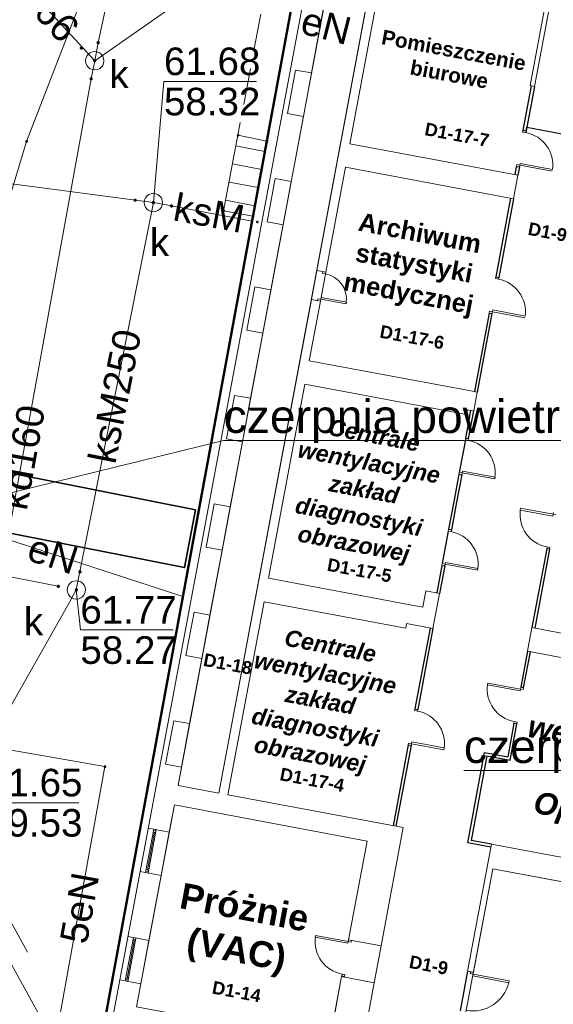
# Model space of a CAD drawing. Header units: millimetres. Extents: x 6421400 to 6424255, y 5791334 to 5793836.
# Tile 39 of 101: x 6422723 to 6422738, y 5792850 to 5792876. Entities that reach past the tile are written whole.
import ezdxf
from ezdxf.enums import TextEntityAlignment as Align

# ---------------------------------------------------------------- set-up
doc = ezdxf.new("R2010")
doc.units = ezdxf.units.MM
doc.linetypes.add('PRZER2-1', pattern=[1.5, 1, -0.5])
doc.layers.get('0').update_dxf_attribs({"color": 252})
for name, color, linetype, lineweight in [('GESBLO', 252, 'Continuous', 18), ('GESBZO', 7, 'Continuous', 35), ('GESSCH', 252, 'Continuous', 18), ('GSLKOC', 252, 'Continuous', 18), ('GSPPRB', 252, 'Continuous', 18), ('GTGTXT_O', 252, 'Continuous', 18), ('GULENN', 252, 'Continuous', 18), ('GULENN_O', 252, 'Continuous', 18), ('GULIOR', 252, 'Continuous', 25), ('GULKDP', 252, 'Continuous', 18), ('GULKDP_O', 252, 'Continuous', 18), ('GULKSP', 252, 'Continuous', 18), ('GULKSP_O', 252, 'Continuous', 18), ('GUPKSD', 252, 'Continuous', 18), ('GUPKSD_O', 252, 'Continuous', 18)]:
    doc.layers.add(name, color=color, linetype=linetype, lineweight=lineweight)
for name, color, linetype in [('GUPKSH', 252, 'Continuous'), ('GUPKSH_O', 252, 'Continuous'), ('xref', 252, 'Continuous')]:
    doc.layers.add(name, color=color, linetype=linetype)
doc.styles.add('Arial', font='arial.ttf')
doc.styles.add('GENERATED_STYLE_6', font='arialbd.ttf')

# ---------------------------------------------------------------- blocks, each defined once
blk = doc.blocks.new('GUPKSH1')
blk.add_hatch(color=0).paths.add_polyline_path([(0, 0.045), (-0.011647, 0.043467), (-0.0225, 0.038971), (-0.03182, 0.03182), (-0.038971, 0.0225), (-0.043467, 0.011647), (-0.045, 0), (-0.043467, -0.011647), (-0.038971, -0.0225), (-0.03182, -0.03182), (-0.0225, -0.038971), (-0.011647, -0.043467), (0, -0.045), (0.011647, -0.043467), (0.0225, -0.038971), (0.03182, -0.03182), (0.038971, -0.0225), (0.043467, -0.011647), (0.045, 0), (0.043467, 0.011647), (0.038971, 0.0225), (0.03182, 0.03182), (0.0225, 0.038971), (0.011647, 0.043467)])
blk = doc.blocks.new('GUPKSD1_1')
at = {"color": 0}
blk.add_lwpolyline([(0.25, 0), (0.241481, -0.064705), (0.216506, -0.125), (0.176777, -0.176777), (0.125, -0.216506), (0.064705, -0.241481), (0, -0.25), (-0.064705, -0.241481), (-0.125, -0.216506), (-0.176777, -0.176777), (-0.216506, -0.125), (-0.241481, -0.064705), (-0.25, 0), (-0.241481, 0.064705), (-0.216506, 0.125), (-0.176777, 0.176777), (-0.125, 0.216506), (-0.064705, 0.241481), (0, 0.25), (0.064705, 0.241481), (0.125, 0.216506), (0.176777, 0.176777), (0.216506, 0.125), (0.241481, 0.064705)], close=True, dxfattribs=at)
blk = doc.blocks.new('GSPPRB0')
at = {"color": 0, "lineweight": 18}
blk.add_lwpolyline([(-0.007955, 0.0225), (0.007955, 0.0225), (0.0225, 0.007955), (0.0225, -0.007955), (0.007955, -0.0225), (-0.007955, -0.0225), (-0.0225, -0.007955), (-0.0225, 0.007955)], close=True, dxfattribs=at)
blk = doc.blocks.new('G$CC51CC4AD')
at = {"layer": 'GESBLO', "linetype": 'Continuous', "lineweight": 18, "elevation": 10.26}
blk.add_lwpolyline([(6422765.32, 5792828.81), (6422729.65, 5792835.49), (6422723.206, 5792836.666), (6422723.784, 5792839.697), (6422725.134, 5792846.811), (6422731.12, 5792879.29), (6422719.61, 5792881.37), (6422718.51, 5792875.31), (6422717.4, 5792869.18), (6422716.37, 5792863.47), (6422715.26, 5792857.35), (6422715.05, 5792856.19), (6422695.55, 5792859.83), (6422695.49, 5792859.48), (6422685.05, 5792861.4), (6422683.09, 5792851.07), (6422693.59, 5792849.14), (6422693, 5792845.94), (6422682.53, 5792848.06), (6422681.84, 5792844.52), (6422668.54, 5792846.99)], dxfattribs=at)
at = {"layer": 'GESBZO', "linetype": 'Continuous', "lineweight": 50, "elevation": 10.26}
blk.add_lwpolyline([(6422726.95, 5792821.04), (6422729.65, 5792835.49), (6422723.206, 5792836.666), (6422723.784, 5792839.697), (6422725.134, 5792846.811), (6422731.12, 5792879.29), (6422719.61, 5792881.37)], dxfattribs=at)
at = {"layer": 'GESSCH', "linetype": 'Continuous', "lineweight": 18, "elevation": 10.26}
blk.add_lwpolyline([(6422729.59, 5792870.991), (6422728.79, 5792871.14), (6422729.18, 5792873.19), (6422729.967, 5792873.033)], close=True, dxfattribs=at)
for points in [[(6422729.125, 5792872.902), (6422729.915, 5792872.752)], [(6422729.032, 5792872.411), (6422729.824, 5792872.26)], [(6422728.938, 5792871.919), (6422729.734, 5792871.768)], [(6422728.845, 5792871.428), (6422729.643, 5792871.276)]]:
    blk.add_lwpolyline(points, dxfattribs=at)
at = {"layer": 'GSLKOC', "linetype": 'PRZER2-1', "lineweight": 18, "elevation": 10.18}
blk.add_lwpolyline([(6422730.36, 5792879.43), (6422729.18, 5792873.19)], dxfattribs=at)
at = {"layer": 'GTGTXT_O', "linetype": 'Continuous', "lineweight": 13, "elevation": 10.8, "flags": 128}
for points in [[(6422722.442, 5792863.33), (6422728.792, 5792864.89), (6422738.692, 5792864.89)], [(6422751.291, 5792857.846), (6422745.224, 5792855.916), (6422735.324, 5792855.916)]]:
    blk.add_lwpolyline(points, dxfattribs=at)
at = {"layer": 'GULENN', "linetype": 'Continuous', "lineweight": 18, "elevation": 10.18}
for points in [[(6422717.344, 5792845.182), (6422717.763, 5792847.659), (6422719.454, 5792855.798), (6422720.615, 5792862.955), (6422720.964, 5792864.721), (6422721.579, 5792867.457), (6422722.407, 5792869.65), (6422723.434, 5792873.026), (6422725.238, 5792877.691), (6422719.056, 5792878.32)], [(6422720.615, 5792862.955), (6422727.685, 5792860.651)], [(6422717.931, 5792857.362), (6422725.564, 5792856.023), (6422724.175, 5792848.337)]]:
    blk.add_lwpolyline(points, dxfattribs=at)
at = {"layer": 'GULIOR', "linetype": 'Continuous', "lineweight": 35, "elevation": 10.18}
blk.add_lwpolyline([(6422728.028, 5792863.008), (6422723.05, 5792863.99), (6422722.75, 5792862.42), (6422727.73, 5792861.438)], close=True, dxfattribs=at)
at = {"layer": 'GULKDP', "linetype": 'Continuous', "lineweight": 18, "elevation": 10.18}
for points in [[(6422725.286, 5792875.217), (6422719.61, 5792881.37)], [(6422726.343, 5792880.153), (6422725.38, 5792875.71), (6422725.286, 5792875.217)], [(6422725.286, 5792875.217), (6422731.12, 5792879.29)], [(6422725.286, 5792875.217), (6422725.19, 5792874.73), (6422721.448, 5792854.141), (6422721.359, 5792853.655)], [(6422721.359, 5792853.655), (6422721.59, 5792853.23), (6422725.134, 5792846.811)]]:
    blk.add_lwpolyline(points, dxfattribs=at)
at = {"layer": 'GULKSP', "linetype": 'Continuous', "lineweight": 18, "elevation": 10.18}
for points in [[(6422718.007, 5792872.53), (6422726.39, 5792871.43), (6422726.881, 5792871.361)], [(6422724.785, 5792860.829), (6422726.881, 5792871.361)], [(6422729.566, 5792870.857), (6422727.37, 5792871.27), (6422726.881, 5792871.361)], [(6422716.195, 5792862.507), (6422724.29, 5792860.93)], [(6422724.785, 5792860.829), (6422724.542, 5792860.399), (6422717.616, 5792848.17), (6422717.372, 5792847.74), (6422717.415, 5792847.247), (6422717.599, 5792845.135)]]:
    blk.add_lwpolyline(points, dxfattribs=at)
at = {"layer": 'GUPKSH_O', "linetype": 'Continuous', "lineweight": 13, "elevation": 10.8, "flags": 128}
for points in [[(6422726.881, 5792871.361), (6422727.168, 5792874.654), (6422729.688, 5792874.654)], [(6422724.785, 5792860.829), (6422724.895, 5792859.74), (6422727.415, 5792859.74)], [(6422721.359, 5792853.655), (6422722.33, 5792855.043), (6422724.85, 5792855.043)], [(6422722.244, 5792853.184), (6422723.461, 5792850.978)]]:
    blk.add_lwpolyline(points, dxfattribs=at)
at = {"layer": 'GSPPRB', "linetype": 'Continuous', "lineweight": 18, "rotation": 90}
for p in [(6422725.38, 5792875.71, 10.28), (6422725.19, 5792874.73, 10.28), (6422729.18, 5792873.19, 10.28), (6422723.434, 5792873.026, 10.28), (6422729.967, 5792873.033, 10.28), (6422726.39, 5792871.43, 10.28), (6422727.37, 5792871.27, 10.28), (6422728.79, 5792871.14, 10.28), (6422729.59, 5792870.991, 10.28), (6422729.711, 5792870.83, 10.28), (6422724.29, 5792860.93, 10.28), (6422725.564, 5792856.023, 10.28)]:
    blk.add_blockref('GSPPRB0', p, dxfattribs=at)
at = {"layer": 'GUPKSD', "linetype": 'Continuous', "lineweight": 18, "rotation": 90}
for p in [(6422725.286, 5792875.217, 10.24), (6422726.881, 5792871.361, 10.24), (6422724.785, 5792860.829, 10.24)]:
    blk.add_blockref('GUPKSD1_1', p, dxfattribs=at)
at = {"layer": 'GUPKSH', "linetype": 'Continuous', "lineweight": 5, "rotation": 90}
for p in [(6422725.377, 5792875.708, 10.24), (6422724.924, 5792875.561, 10.24), (6422725.286, 5792875.217, 10.24), (6422725.188, 5792874.726, 10.24), (6422726.385, 5792871.426, 10.24), (6422726.881, 5792871.361, 10.24), (6422727.372, 5792871.269, 10.24), (6422724.883, 5792861.32, 10.24), (6422724.295, 5792860.925, 10.24), (6422724.785, 5792860.829, 10.24)]:
    blk.add_blockref('GUPKSH1', p, dxfattribs=at)
at = {"layer": 'GTGTXT_O', "linetype": 'Continuous', "lineweight": 0, "style": 'Arial'}
for p in [(6422728.792, 5792865.097, 10.8), (6422735.324, 5792856.123, 10.8)]:
    blk.add_text('czerpnia powietrza', height=0.9, rotation=360, dxfattribs=at).set_placement(p)
at = {"layer": 'GULENN_O', "linetype": 'Continuous', "lineweight": 0, "style": 'Arial'}
for s, rotation, p in [('eN', 345.7831, (6422731.489, 5792875.807, 10.8)), ('eN', 341.9554, (6422724.034, 5792861.447, 10.8)), ('5eN', 79.7562, (6422725.239, 5792852.113, 10.8))]:
    blk.add_text(s, height=0.75, rotation=rotation, dxfattribs=at).set_placement(p, align=Align.CENTER)
at = {"layer": 'GULKDP_O', "linetype": 'Continuous', "lineweight": 0, "style": 'Arial'}
blk.add_text('kd160', height=0.75, rotation=79.6978, dxfattribs=at).set_placement((6422723.688, 5792864.368, 10.8), align=Align.CENTER)
at = {"layer": 'GULKSP_O', "linetype": 'Continuous', "lineweight": 0, "style": 'Arial'}
for s, rotation, p in [('ksM', 349.3747, (6422728.327, 5792870.708, 10.8)), ('ksM250', 78.7478, (6422726.201, 5792866.022, 10.8))]:
    blk.add_text(s, height=0.75, rotation=rotation, dxfattribs=at).set_placement(p, align=Align.CENTER)
at = {"layer": 'GUPKSD_O', "linetype": 'Continuous', "lineweight": 0, "style": 'Arial'}
for p in [(6422726.208, 5792874.476, 10.8), (6422727.309, 5792869.905, 10.8), (6422723.883, 5792859.597, 10.8)]:
    blk.add_text('k', height=0.75, rotation=360, dxfattribs=at).set_placement(p, align=Align.RIGHT)
at = {"layer": 'GUPKSH_O', "linetype": 'Continuous', "lineweight": 0, "style": 'Arial'}
for s, rotation, p in [('61.66', 312.6881, (6422722.597, 5792877.579, 10.8)), ('61.68', 360, (6422727.168, 5792874.827, 10.8)), ('58.32', 360, (6422727.168, 5792873.732, 10.8)), ('61.77', 360, (6422724.895, 5792859.913, 10.8)), ('58.27', 360, (6422724.895, 5792858.818, 10.8)), ('61.65', 360, (6422722.33, 5792855.215, 10.8)), ('59.53', 360, (6422722.33, 5792854.12, 10.8))]:
    blk.add_text(s, height=0.75, rotation=rotation, dxfattribs=at).set_placement(p)
blk = doc.blocks.new('-1')
at = {"linetype": 'Continuous', "lineweight": 18}
for p, q in [((183278, 28159), (183278, -8336)), ((184988, 27759), (184988, 18769)), ((185238, 22319), (185238, 27619)), ((189768, 27479), (189768, 24779)), ((189888, 24779), (189888, 27479)), ((183858, 24019), (183858, 25819)), ((189768, 24779), (189888, 24779)), ((183418, 22819), (183418, 24019)), ((183418, 24019), (183858, 24019)), ((183858, 22819), (183858, 24019)), ((189808, 23499), (189808, 23549)), ((189888, 23499), (189808, 23499)), ((189888, 23549), (189888, 23499)), ((183858, 22819), (183418, 22819)), ((183858, 18019), (183858, 22819)), ((189888, 22599), (189808, 22599)), ((189808, 22599), (189808, 22549)), ((189888, 22649), (190788, 22649)), ((189888, 22599), (189888, 22649)), ((189888, 22549), (189888, 22599)), ((189888, 22599), (190788, 22599)), ((189888, 22319), (185238, 22319)), ((189888, 21669), (189888, 22319)), ((185238, 21669), (189888, 21669)), ((185238, 18769), (185238, 21669)), ((183418, 19819), (183418, 21019)), ((183418, 21019), (183858, 21019)), ((183858, 19819), (183858, 21019)), ((183858, 19819), (183418, 19819)), ((189808, 19444), (189808, 19494)), ((189888, 19444), (189808, 19444)), ((189888, 19494), (189888, 19444)), ((184988, 18769), (185238, 18769)), ((184988, 18769), (184988, 17969)), ((185158, 18719), (185158, 18769)), ((185238, 18769), (185238, 18719)), ((185238, 18769), (185238, 17969)), ((185238, 18719), (185158, 18719)), ((189888, 18544), (189808, 18544)), ((189808, 18544), (189808, 18494)), ((189888, 18594), (190788, 18594)), ((189888, 18544), (189888, 18594)), ((189888, 18494), (189888, 18544)), ((189888, 18544), (190788, 18544)), ((183418, 16819), (183418, 18019)), ((183418, 18019), (183858, 18019)), ((183858, 16819), (183858, 18019)), ((184988, 17969), (185238, 17969)), ((184988, 17969), (184988, 4309)), ((185238, 18019), (185158, 18019)), ((185158, 18019), (185158, 17969)), ((185238, 18019), (185238, 18069)), ((185238, 18069), (185938, 18069)), ((185238, 17969), (185238, 18019)), ((185238, 18019), (185938, 18019)), ((185238, 16319), (185238, 17969)), ((185938, 18019), (185938, 18069)), ((183858, 16819), (183418, 16819)), ((183858, 15019), (183858, 16819)), ((189708, 16319), (185238, 16319)), ((189888, 16319), (189708, 16319)), ((189888, 15799), (189888, 16319)), ((189708, 15799), (189888, 15799)), ((189708, 15669), (189708, 15799)), ((185238, 10299), (185238, 15669)), ((185238, 15669), (189708, 15669)), ((183418, 13819), (183418, 15019)), ((183418, 15019), (183858, 15019)), ((183858, 13819), (183858, 15019)), ((189808, 14986), (189808, 15036)), ((189888, 15036), (189888, 14986)), ((189888, 14986), (189808, 14986)), ((189888, 14086), (189808, 14086)), ((189808, 14086), (189808, 14036)), ((189888, 14136), (190788, 14136)), ((189888, 14086), (189888, 14136)), ((189888, 14036), (189888, 14086)), ((189888, 14086), (190788, 14086)), ((190788, 14086), (190788, 14136)), ((183858, 13819), (183418, 13819)), ((183858, 12019), (183858, 13819)), ((191628, 13434), (191628, 13384)), ((192528, 13434), (191628, 13434)), ((192528, 13484), (192528, 13434)), ((192528, 13434), (192608, 13434)), ((192528, 13434), (192528, 13384)), ((192528, 13384), (191628, 13384)), ((189808, 12461), (189808, 12511)), ((189888, 12461), (189808, 12461)), ((189888, 12511), (189888, 12461)), ((192528, 12484), (192528, 12534)), ((192528, 12534), (192608, 12534)), ((192608, 12534), (192608, 12484)), ((183418, 10819), (183418, 12019)), ((183418, 12019), (183858, 12019)), ((183858, 10819), (183858, 12019)), ((189888, 11561), (189808, 11561)), ((189808, 11561), (189808, 11511)), ((189888, 11611), (190788, 11611)), ((189888, 11561), (189888, 11611)), ((189888, 11511), (189888, 11561)), ((189888, 11561), (190788, 11561)), ((190788, 11561), (190788, 11611)), ((183858, 10819), (183418, 10819)), ((183858, 9019), (183858, 10819)), ((189508, 10749), (189508, 10299)), ((189888, 10749), (189508, 10749)), ((189888, 9779), (189888, 10749)), ((189158, 10299), (185238, 10299)), ((189508, 10299), (189158, 10299)), ((200058, 10299), (192528, 10299)), ((192528, 10299), (192528, 9649)), ((185238, 4309), (185238, 9649)), ((185238, 9649), (189158, 9649)), ((189158, 9779), (189888, 9779)), ((189158, 9649), (189158, 9779)), ((192528, 9649), (200058, 9649)), ((183418, 7819), (183418, 9019)), ((183418, 9019), (183858, 9019)), ((183858, 7819), (183858, 9019)), ((191628, 8599), (191628, 8549)), ((192528, 8599), (191628, 8599)), ((192528, 8649), (192528, 8599)), ((192528, 8599), (192608, 8599)), ((192528, 8599), (192528, 8549)), ((192608, 8599), (192608, 8649)), ((192528, 8549), (191628, 8549)), ((183858, 7819), (183418, 7819)), ((183858, 6019), (183858, 7819)), ((189808, 7494), (189808, 7544)), ((189888, 7544), (189888, 7494)), ((192528, 7649), (192528, 7699)), ((192528, 7699), (192608, 7699)), ((192608, 7699), (192608, 7649)), ((189888, 7494), (189808, 7494)), ((189888, 6594), (189808, 6594)), ((189808, 6594), (189808, 6544)), ((189888, 6644), (190788, 6644)), ((189888, 6594), (189888, 6644)), ((189888, 6544), (189888, 6594)), ((189888, 6594), (190788, 6594)), ((190788, 6594), (190788, 6644)), ((183418, 4819), (183418, 6019)), ((183418, 6019), (183858, 6019)), ((183858, 4819), (183858, 6019)), ((183858, 4819), (183418, 4819)), ((183858, 4309), (183858, 4819)), ((184988, 4309), (183858, 4309)), ((190088, 4309), (185238, 4309)), ((190088, 1039), (190088, 4309)), ((200058, 4309), (192528, 4309)), ((192528, 4309), (192528, 794)), ((183858, 3019), (183858, 3769)), ((183858, 3769), (189188, 3769)), ((189188, 3769), (189188, 1039)), ((192688, 3659), (200378, 3659)), ((192688, 794), (192688, 3659)), ((183278, 3019), (183858, 3019)), ((183428, 1819), (183428, 3019)), ((183428, 3019), (183496, 3019)), ((183428, 2979), (183496, 2979)), ((183496, 3019), (183496, 1819)), ((183858, 1819), (183858, 3019)), ((183496, 2939), (183428, 2939)), ((183462, 2939), (183462, 1899)), ((183496, 1899), (183428, 1899)), ((183278, 1819), (183858, 1819)), ((183428, 1859), (183496, 1859)), ((183496, 1819), (183428, 1819)), ((183858, 19), (183858, 1819)), ((188288, 991), (188288, 941)), ((189188, 991), (188288, 991)), ((189188, 941), (188288, 941)), ((189188, 1041), (189188, 991)), ((190088, 1039), (189188, 1039)), ((189188, 991), (189268, 991)), ((189188, 991), (189188, 941)), ((189268, 991), (189268, 1041)), ((192528, 794), (192688, 794)), ((192608, 744), (192608, 794)), ((192608, 794), (192688, 794)), ((192688, 744), (192608, 744)), ((192688, 794), (192688, 744)), ((192688, 744), (192688, 694)), ((192688, 744), (193688, 744)), ((192688, 694), (193688, 694)), ((193688, 744), (193688, 694)), ((183278, 19), (183858, 19)), ((183428, -1181), (183428, 19)), ((183428, 19), (183496, 19)), ((183496, 19), (183496, -1181)), ((183858, -1181), (183858, 19)), ((189188, 41), (189188, 91)), ((189188, 91), (189268, 91)), ((189268, 41), (189188, 41)), ((190088, 19), (189188, 19)), ((189188, 19), (189188, -1816)), ((189268, 91), (189268, 41)), ((190088, -2466), (190088, 19)), ((183428, -21), (183496, -21)), ((183496, -61), (183428, -61)), ((183462, -61), (183462, -1101)), ((183278, -1181), (183858, -1181)), ((183496, -1101), (183428, -1101)), ((183428, -1141), (183496, -1141)), ((183496, -1181), (183428, -1181)), ((183858, -1816), (183858, -1181))]:
    blk.add_line(p, q, dxfattribs=at)
at = {"linetype": 'ByBlock', "ltscale": 0.6}
for p, q in [((189808, 23499), (189808, 24779)), ((189888, 24779), (189888, 23499)), ((189888, 23549), (189888, 23649)), ((189888, 23649), (192528, 23649)), ((189808, 23549), (189888, 23549)), ((189808, 22319), (189808, 22549)), ((189808, 22549), (189888, 22549)), ((189888, 22549), (189888, 22319)), ((189808, 21669), (189808, 19494)), ((189888, 21669), (189888, 19494)), ((189808, 19494), (189888, 19494)), ((189808, 18494), (189808, 16319)), ((189808, 18494), (189888, 18494)), ((189888, 18494), (189888, 16319)), ((189808, 15036), (189808, 15799)), ((189888, 15036), (189888, 15799)), ((189808, 15036), (189888, 15036)), ((189808, 14986), (189808, 14086)), ((189808, 14036), (189808, 13274)), ((189808, 14036), (189888, 14036)), ((189888, 14036), (189888, 13274)), ((189808, 13274), (189808, 12511)), ((189888, 13274), (189888, 12511)), ((189808, 12511), (189888, 12511)), ((189808, 12461), (189808, 11561)), ((192528, 12484), (192528, 10299)), ((192608, 12484), (192528, 12484)), ((192608, 12484), (192608, 10299)), ((189808, 11511), (189808, 10749)), ((189808, 11511), (189888, 11511)), ((189888, 11511), (189888, 10749)), ((189808, 9779), (189808, 7544)), ((189888, 9779), (189888, 7544)), ((192528, 9649), (192528, 8649)), ((192608, 8649), (192608, 9649)), ((192608, 8649), (192528, 8649)), ((189808, 7544), (189888, 7544)), ((192528, 7649), (192528, 6729)), ((192608, 7649), (192528, 7649)), ((192608, 6649), (192608, 7649)), ((191888, 4229), (191888, 6729)), ((191888, 6729), (192528, 6729)), ((189808, 6544), (189808, 4309)), ((189808, 6544), (189888, 6544)), ((189888, 6544), (189888, 4309)), ((191968, 6649), (191968, 4309)), ((191968, 6649), (192608, 6649)), ((192528, 4309), (191968, 4309)), ((192528, 4229), (191888, 4229)), ((192528, 794), (192528, -306))]:
    blk.add_line(p, q, dxfattribs=at)
at = {"linetype": 'ByBlock', "lineweight": 18, "ltscale": 0.6}
for points in [[(184988, 4309), (184988, 27759), (183858, 27759), (183858, 4309)], [(192688, 3659), (192688, -1686), (201288, -1686), (201288, 3659), (201128, 3659), (201128, 4309), (200378, 4309), (200378, 3659)], [(189188, 3769), (183858, 3769), (183858, -1816), (189188, -1816), (189188, 19), (190088, 19), (190088, 1039), (189188, 1041)]]:
    blk.add_lwpolyline(points, close=True, dxfattribs=at)
at = {"linetype": 'Continuous', "lineweight": 18}
for centre, radius, start, end in [((189890, 22601), 898, 2.6901, 90.145), ((189890, 18546), 898, 2.6901, 90.145), ((185245, 18025), 693, 3.1085, 90.5633), ((189890, 14088), 898, 2.6901, 90.145), ((192525, 13431), 898, 182.6901, 270.145), ((189890, 11563), 898, 2.6901, 90.145), ((192525, 8596), 898, 182.6901, 270.145), ((189890, 6596), 898, 2.6901, 90.145), ((189185, 989), 898, 182.5451, 270), ((192688, 744), 1000, 270, 357.4549)]:
    blk.add_arc(centre, radius, start, end, dxfattribs=at)
at = {"linetype": 'Continuous', "lineweight": 18, "attachment_point": 5, "style": 'GENERATED_STYLE_6'}
for s, insert, char_height, width in [('Pomieszczenie \\Pbiurowe', (187547, 25006), 400, 8908.36), ('\\pql;D1-17-7', (188176, 23100), 350, 2004.91), ('\\pql;D1-9', (191437, 20951), 350, 2004.91), ('Archiwum \\Pstatystyki\\Pmedycznej', (187557, 19380), 500, 8344.6), ('\\pql;D1-17-6', (187989, 17461), 350, 2004.91), ('{\\fArial|b1|i1|c238|p38;Centrale wentylacyjne zakład diagnostyki obrazowej}', (187347, 13087), 450, 5233.86), ('\\pql;D1-17-5', (187750, 10967), 350, 2004.91), ('{\\fArial|b1|i1|c238|p38;Centrale wentylacyjne zakład diagnostyki obrazowej}', (187233, 7237), 450, 5233.86), ('{\\fArial|b1|i1|c238|p38;Centrale wentylacyjne dla Bloku Operacyjnego}', (196257, 7069), 600, 7500.36), ('\\pql;D1-18', (184917, 7805), 350, 2004.91), ('\\pql;D1-17-4', (187534, 5133), 350, 2004.91), ('Próżnie\\P(VAC)', (186246, 700), 700, 4397.48), ('\\pql;D1-9', (191931, 762), 350, 2004.91), ('\\pql;D1-14', (186792, -907), 350, 2004.91)]:
    blk.add_mtext(s, dxfattribs=dict(at, insert=insert, char_height=char_height, width=width))

msp = doc.modelspace()

# ---------------------------------------------------------------- block references
at = {"layer": 'xref'}
msp.add_blockref('G$CC51CC4AD', (0, 0), dxfattribs=at)
at = {"layer": 'xref', "color": 0, "linetype": 'ByBlock', "xscale": 0.001, "yscale": 0.001, "zscale": 0.001, "rotation": 349.3895369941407}
msp.add_blockref('-1', (6422546.043, 5792885.13, 10.26), dxfattribs=at)

doc.saveas('drawing.dxf')
